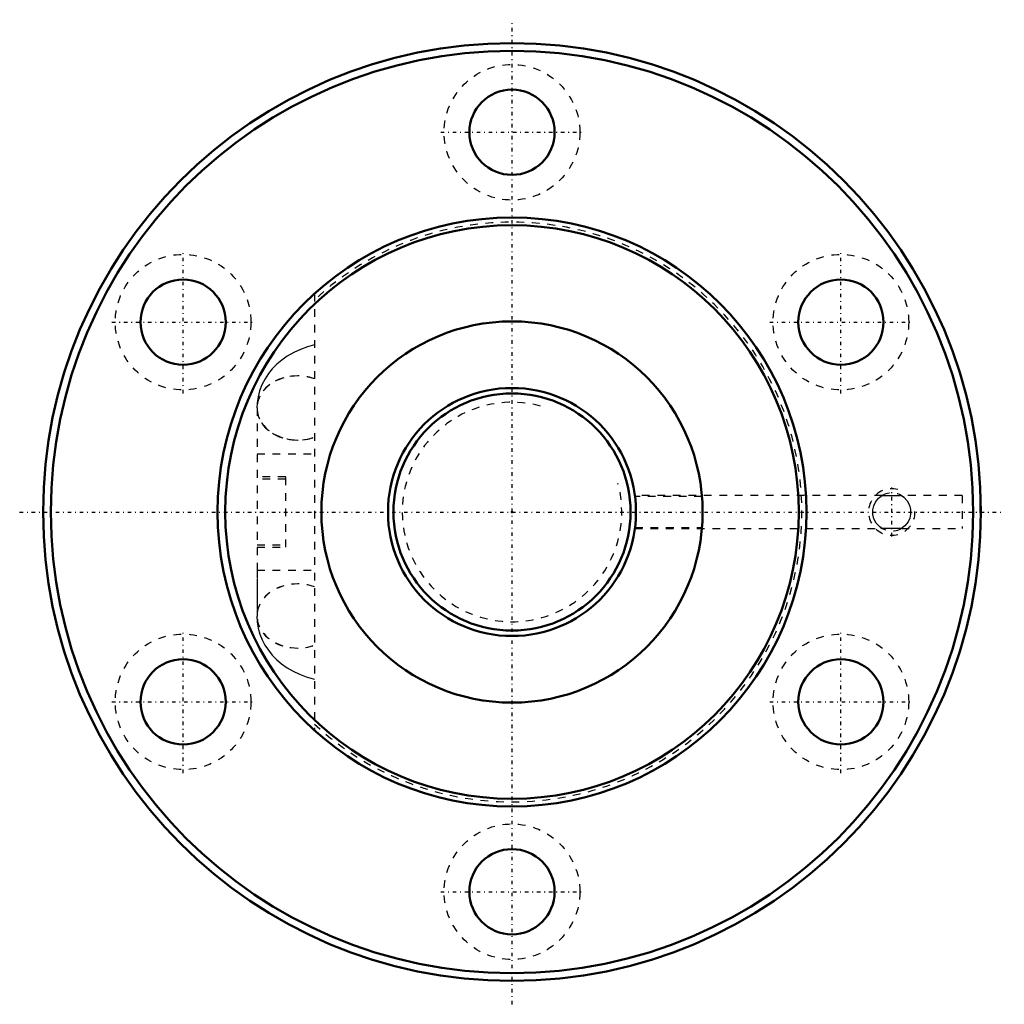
# Model space of a CAD drawing. Header units: millimetres. Extents: x -64 to 64, y -64 to 64.
import ezdxf

# ---------------------------------------------------------------- set-up
doc = ezdxf.new("R2010")
doc.units = ezdxf.units.MM
doc.linetypes.add('Center', pattern=[1.5, 0.45, -0.5, 0.05, -0.5])
doc.linetypes.add('Dashed', pattern=[2, 1, -1])
for name, color, linetype, lineweight in [('2d ConnectionPoints', 7, 'Continuous', 50), ('AM_0', 7, 'Continuous', 50), ('AM_5', 3, 'Continuous', 25), ('AM_7', 7, 'Center', 25), ('AM_9', 6, 'Dashed', 25)]:
    doc.layers.add(name, color=color, linetype=linetype, lineweight=lineweight)

# ---------------------------------------------------------------- blocks, each defined once
blk = doc.blocks.new('1_BIF3212V_7RR_Nut_0_in_BIF3212V_7RRG0_166LC0_000_2')
at = {"layer": 'AM_0'}
for centre, radius in [((0, 0), 60.5), ((0, 0), 59.5), ((0, 49), 5.5), ((0, 0), 38), ((0, 0), 37), ((-42.44, 24.5), 5.5), ((42.44, 24.5), 5.5), ((0, 0), 24.6), ((-42.44, -24.5), 5.5), ((42.44, -24.5), 5.5), ((0, -49), 5.5)]:
    blk.add_circle(centre, radius, dxfattribs=at)
at = {"layer": 'AM_5', "linetype": 'Dashed'}
blk.add_arc((49, 0), 3, 75, 15, dxfattribs=at)
at = {"layer": 'AM_7'}
for p, q in [((0, -63.53), (0, 63.53)), ((-9.19, 49), (9.19, 49)), ((-42.44, 15.31), (-42.44, 33.69)), ((42.44, 15.31), (42.44, 33.69)), ((-51.62, 24.5), (-33.25, 24.5)), ((33.25, 24.5), (51.62, 24.5)), ((49, -3.15), (49, 3.15)), ((-63.53, 0), (63.53, 0)), ((-42.44, -33.69), (-42.44, -15.31)), ((42.44, -33.69), (42.44, -15.31)), ((-51.62, -24.5), (-33.25, -24.5)), ((33.25, -24.5), (51.62, -24.5)), ((-9.19, -49), (9.19, -49))]:
    blk.add_line(p, q, dxfattribs=at)
at = {"layer": 'AM_9'}
for p, q in [((-25.5, 28.17), (-25.5, -28.17)), ((-32.9, 13.42), (-32.9, -13.42)), ((-32.89, 13.42), (-32.89, 7.5)), ((-32.9, 7.5), (-25.5, 7.5)), ((-29.2, 4.55), (-32.9, 4.55)), ((-29.2, 4.25), (-32.9, 4.25)), ((-29.2, -4.55), (-29.2, 4.55)), ((15.87, 2.02), (15.86, 2.12)), ((47.76, 2.12), (15.86, 2.12)), ((24.52, 2.02), (15.87, 2.02)), ((58.09, 2.12), (50.24, 2.12)), ((58.09, 2.12), (58.09, -2.12)), ((60.39, -2.12), (60.39, 2.12)), ((60.5, 2.12), (60.39, 2.12)), ((15.86, -2.12), (15.87, -2.02)), ((15.86, -2.12), (47.76, -2.12)), ((15.87, -2.02), (24.52, -2.02)), ((50.24, -2.12), (58.09, -2.12)), ((60.39, -2.12), (60.5, -2.12)), ((-32.9, -4.25), (-29.2, -4.25)), ((-32.9, -4.55), (-29.2, -4.55)), ((-32.9, -7.5), (-25.5, -7.5)), ((-32.89, -7.5), (-32.89, -13.42))]:
    blk.add_line(p, q, dxfattribs=at)
for points in [[(-25.5, 21.55), (-26.37, 21.31), (-27.29, 20.98), (-28.17, 20.57), (-29.01, 20.09), (-29.71, 19.6), (-30.36, 19.06), (-30.93, 18.47), (-31.43, 17.85), (-31.86, 17.2), (-32.26, 16.43), (-32.56, 15.64), (-32.77, 14.84), (-32.88, 14.04), (-32.91, 13.42)], [(24.6, -0.27), (24.6, 0.19), (24.58, 0.88), (24.56, 1.47), (24.53, 1.89), (24.52, 2.02)], [(47.76, -2.12), (47.7, -2.08), (47.45, -1.91), (46.99, -1.42), (46.7, -0.87), (46.56, -0.32), (46.56, 0.27), (46.67, 0.79), (46.89, 1.26), (47.31, 1.79), (47.64, 2.05), (47.75, 2.12), (47.76, 2.12)], [(47.76, 2.12), (48.44, 2.12), (49.15, 2.12), (50.24, 2.12)], [(50.24, 2.12), (50.3, 2.08), (50.55, 1.91), (51.01, 1.42), (51.3, 0.87), (51.44, 0.32), (51.44, -0.27), (51.33, -0.79), (51.11, -1.26), (50.69, -1.79), (50.36, -2.05), (50.25, -2.12), (50.24, -2.12)], [(24.52, -2.02), (24.54, -1.69), (24.57, -1.17), (24.59, -0.52), (24.6, -0.27)], [(50.24, -2.12), (49.56, -2.12), (48.85, -2.12), (47.76, -2.12)], [(-32.91, -13.42), (-32.87, -14.22), (-32.74, -14.99), (-32.53, -15.75), (-32.24, -16.48), (-31.88, -17.17), (-31.44, -17.84), (-30.94, -18.46), (-30.37, -19.05), (-29.73, -19.59), (-29.02, -20.09), (-28.25, -20.53), (-27.43, -20.92), (-26.56, -21.25), (-25.65, -21.51), (-25.5, -21.55)]]:
    blk.add_lwpolyline(points, dxfattribs=at)
for centre in [(0, 49), (-42.44, 24.5), (42.44, 24.5), (-42.44, -24.5), (42.44, -24.5), (0, -49)]:
    blk.add_circle(centre, 8.75, dxfattribs=at)
for centre, radius, start, end in [((0, 0), 37.4, 227.0141, 132.9859), ((49, 0), 2.46, 49.6969, 134.6438), ((49, 0), 2.46, 228.3115, 316.0265)]:
    blk.add_arc(centre, radius, start, end, dxfattribs=at)
for centre, major_axis, start_param, end_param in [((-27.66, 13.42), (-5.25, 0), 4.288368, 8.278003), ((-27.64, 13.42), (5.25, 0), 1.150951, 5.132234), ((-27.65, 13.42), (5.25, 0), 1.571749, 3.141593), ((-27.65, 13.42), (5.25, 0), 1.148864, 1.571749), ((-27.65, 13.42), (5.25, 0), 3.141593, 5.134321), ((-27.66, -13.42), (5.25, 0), 1.146775, 5.13641), ((-27.65, -13.42), (5.25, 0), 1.148864, 5.134321), ((-27.64, -13.42), (5.25, 0), 1.150951, 5.132234)]:
    blk.add_ellipse(centre, major_axis=major_axis, ratio=0.788011, start_param=start_param, end_param=end_param, dxfattribs=at)
blk = doc.blocks.new('2_BIF3212V_7RR000_Shaft_0_in_BIF3212V_7RRG0_166LC0_000_2')
at = {"layer": 'AM_0'}
for radius in [16, 15.3]:
    blk.add_circle((0, 0), radius, dxfattribs=at)
at = {"layer": 'AM_5', "linetype": 'Dashed'}
blk.add_arc((0, 0), 14.16, 75, 15, dxfattribs=at)

msp = doc.modelspace()

# ---------------------------------------------------------------- linework, layer by layer
at = {"layer": '2d ConnectionPoints'}
msp.add_point((0, 0), dxfattribs=at)
msp.add_point((0, 0), dxfattribs=at)

# ---------------------------------------------------------------- block references
for name in ['1_BIF3212V_7RR_Nut_0_in_BIF3212V_7RRG0_166LC0_000_2', '2_BIF3212V_7RR000_Shaft_0_in_BIF3212V_7RRG0_166LC0_000_2']:
    msp.add_blockref(name, (0, 0))

doc.saveas('drawing.dxf')
